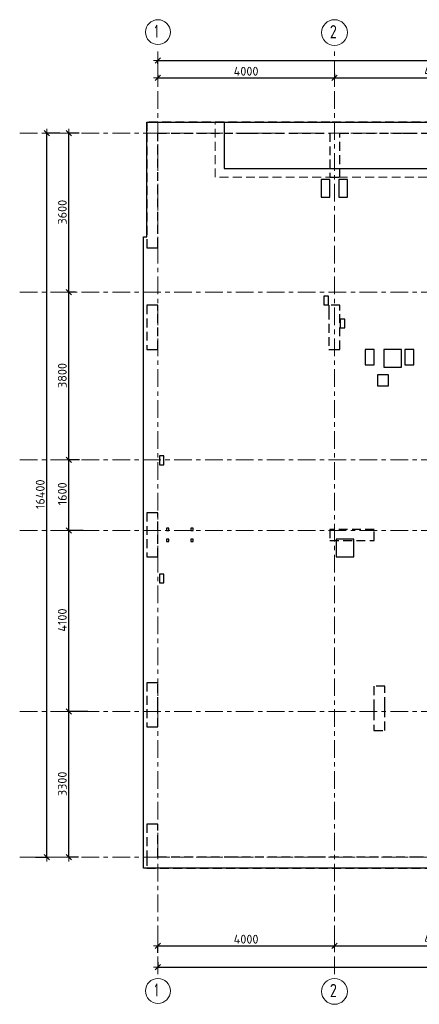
# Model space of a CAD drawing. Header units: metres. Extents: x -38 to 100, y -15 to 19.
# Tile 2 of 40: x -3 to 6, y -3 to 19. Entities that reach past the tile are written whole.
import ezdxf

# ---------------------------------------------------------------- set-up
doc = ezdxf.new("R2010")
doc.units = ezdxf.units.M
doc.header["$PDMODE"] = 65
for name, pattern in [('______11', [0.5, 0.4, -0.05, 0, -0.05]), ('______2', [0.27, 0.2, -0.07]), ('______5', [1.1, 0.8, -0.1, 0.1, -0.1])]:
    doc.linetypes.add(name, pattern=pattern)
for name, color, linetype, lineweight in [('XR$2$Осевая линия (1)', 7, '______5', 13), ('XR$2$Размерная линия (1)', 7, 'Continuous', 13), ('XR$3$Перекрытие (1)', 7, 'Continuous', 35), ('XR$3$Перекрытие (2)', 7, 'Continuous', 35), ('XR$5$Стена (1)', 7, 'Continuous', 35)]:
    doc.layers.add(name, color=color, linetype=linetype, lineweight=lineweight)
doc.styles.add('ISOCPEUR', font='txt')
doc.dimstyles.new('DIMSTYLE_2', dxfattribs={"dimtxt": 0.2, "dimasz": 0.2, "dimexe": 0, "dimexo": 0, "dimgap": 0.1, "dimtad": 2, "dimdec": 0, "dimlfac": 1000, "dimrnd": 5, "dimzin": 12, "dimdsep": 46, "dimtxsty": 'ISOCPEUR', "dimblk1": 'ALL_ML_STRICH', "dimblk2": 'ALL_ML_STRICH', "dimsah": 1, "dimcen": 0, "dimclrd": 7, "dimclre": 256, "dimclrt": 7, "dimadec": 0, "dimazin": 0, "dimtfac": 1, "dimtdec": 0, "dimtix": 1, "dimtmove": 2, "dimatfit": 3, "dimfxl": 0, "dimtzin": 0, "dimlwd": 0, "dimlwe": -3, "dimarcsym": 0})
doc.dimstyles.new('DIMSTYLE_3', dxfattribs={"dimtxt": 0.2, "dimasz": 0.2, "dimexe": 0, "dimexo": 0, "dimgap": 0.1, "dimtad": 2, "dimdec": 0, "dimlfac": 1000, "dimrnd": 5, "dimzin": 12, "dimdsep": 46, "dimtxsty": 'ISOCPEUR', "dimblk1": 'ALL_ML_STRICH', "dimblk2": 'ALL_ML_STRICH', "dimsah": 1, "dimcen": 0, "dimclrd": 7, "dimclre": 256, "dimclrt": 7, "dimadec": 0, "dimazin": 0, "dimtfac": 1, "dimtdec": 0, "dimtix": 1, "dimtmove": 2, "dimatfit": 3, "dimfxl": 0, "dimtzin": 0, "dimlwd": 0, "dimlwe": -3, "dimarcsym": 0})

# ---------------------------------------------------------------- blocks, each defined once
blk = doc.blocks.new('ALL_ML_STRICH')
at = {"color": 0, "linetype": 'ByBlock', "lineweight": -2}
for p, q in [((-1, 0), (0.5, 0)), ((-0.3, -0.3), (0.3, 0.3)), ((0, -0.5), (0, 0.5))]:
    blk.add_line(p, q, dxfattribs=at)
blk = doc.blocks.new('*D5')
at = {"layer": 'DEFPOINTS', "color": 7, "linetype": 'Continuous', "lineweight": 13, "transparency": 33554687}
for p in [(0.5, -2.009), (0.5, -2.152), (4.5, -2.043)]:
    blk.add_point(p, dxfattribs=at)
at = {"layer": 'XR$2$Размерная линия (1)', "color": 9, "linetype": 'Continuous', "lineweight": -2, "true_color": 0xc7c7c7, "transparency": 33554687}
for p, q in [((0.5, -2.172), (0.5, -2.009)), ((4.5, -2.063), (4.5, -2.009))]:
    blk.add_line(p, q, dxfattribs=at)
at = {"layer": 'XR$2$Размерная линия (1)', "color": 7, "linetype": 'Continuous', "lineweight": -2, "transparency": 33554687}
blk.add_line((0.5, -2.009), (4.5, -2.009), dxfattribs=at)
at = {"layer": 'XR$2$Размерная линия (1)', "color": 7, "linetype": 'Continuous', "lineweight": 13, "transparency": 33554687, "xscale": 0.2, "yscale": 0.2, "zscale": 0.2, "rotation": 180}
blk.add_blockref('ALL_ML_STRICH', (0.5, -2.009), dxfattribs=at)
at = {"layer": 'XR$2$Размерная линия (1)', "color": 7, "linetype": 'Continuous', "lineweight": 13, "transparency": 33554687, "xscale": 0.2, "yscale": 0.2, "zscale": 0.2}
blk.add_blockref('ALL_ML_STRICH', (4.5, -2.009), dxfattribs=at)
at = {"layer": 'XR$2$Размерная линия (1)', "color": 7, "linetype": 'Continuous', "lineweight": 13, "transparency": 33554687, "insert": (2.5, -1.859), "char_height": 0.2, "width": 0.8, "attachment_point": 5, "style": 'ISOCPEUR'}
blk.add_mtext('\\A1;{4000}', dxfattribs=at)
blk = doc.blocks.new('*D6')
at = {"layer": 'DEFPOINTS', "color": 7, "linetype": 'Continuous', "lineweight": 13, "transparency": 33554687}
for p in [(4.5, -2.009), (4.5, -2.043), (9.15, -2.043)]:
    blk.add_point(p, dxfattribs=at)
at = {"layer": 'XR$2$Размерная линия (1)', "color": 9, "linetype": 'Continuous', "lineweight": -2, "true_color": 0xc7c7c7, "transparency": 33554687}
for p, q in [((4.5, -2.063), (4.5, -2.009)), ((9.15, -2.063), (9.15, -2.009))]:
    blk.add_line(p, q, dxfattribs=at)
at = {"layer": 'XR$2$Размерная линия (1)', "color": 7, "linetype": 'Continuous', "lineweight": -2, "transparency": 33554687}
blk.add_line((4.5, -2.009), (9.15, -2.009), dxfattribs=at)
at = {"layer": 'XR$2$Размерная линия (1)', "color": 7, "linetype": 'Continuous', "lineweight": 13, "transparency": 33554687, "xscale": 0.2, "yscale": 0.2, "zscale": 0.2, "rotation": 180}
blk.add_blockref('ALL_ML_STRICH', (4.5, -2.009), dxfattribs=at)
at = {"layer": 'XR$2$Размерная линия (1)', "color": 7, "linetype": 'Continuous', "lineweight": 13, "transparency": 33554687, "xscale": 0.2, "yscale": 0.2, "zscale": 0.2}
blk.add_blockref('ALL_ML_STRICH', (9.15, -2.009), dxfattribs=at)
at = {"layer": 'XR$2$Размерная линия (1)', "color": 7, "linetype": 'Continuous', "lineweight": 13, "transparency": 33554687, "insert": (6.825, -1.859), "char_height": 0.2, "width": 0.8, "attachment_point": 5, "style": 'ISOCPEUR'}
blk.add_mtext('\\A1;{4650}', dxfattribs=at)
blk = doc.blocks.new('*D18')
at = {"layer": 'DEFPOINTS', "color": 7, "linetype": 'Continuous', "lineweight": 13, "transparency": 33554687}
for p in [(0.5, -2.363), (61.6, -2.4), (0.5, -2.49)]:
    blk.add_point(p, dxfattribs=at)
at = {"layer": 'XR$2$Размерная линия (1)', "color": 9, "linetype": 'Continuous', "lineweight": -2, "true_color": 0xc7c7c7, "transparency": 33554687}
for p, q in [((0.5, -2.383), (0.5, -2.49)), ((61.6, -2.42), (61.6, -2.49))]:
    blk.add_line(p, q, dxfattribs=at)
at = {"layer": 'XR$2$Размерная линия (1)', "color": 7, "linetype": 'Continuous', "lineweight": -2, "transparency": 33554687}
blk.add_line((0.5, -2.49), (61.6, -2.49), dxfattribs=at)
at = {"layer": 'XR$2$Размерная линия (1)', "color": 7, "linetype": 'Continuous', "lineweight": 13, "transparency": 33554687, "xscale": 0.2, "yscale": 0.2, "zscale": 0.2, "rotation": 180}
blk.add_blockref('ALL_ML_STRICH', (0.5, -2.49), dxfattribs=at)
at = {"layer": 'XR$2$Размерная линия (1)', "color": 7, "linetype": 'Continuous', "lineweight": 13, "transparency": 33554687, "xscale": 0.2, "yscale": 0.2, "zscale": 0.2}
blk.add_blockref('ALL_ML_STRICH', (61.6, -2.49), dxfattribs=at)
at = {"layer": 'XR$2$Размерная линия (1)', "color": 7, "linetype": 'Continuous', "lineweight": 13, "transparency": 33554687, "insert": (31.1, -2.34), "char_height": 0.2, "width": 1, "attachment_point": 5, "style": 'ISOCPEUR'}
blk.add_mtext('\\A1;{61100}', dxfattribs=at)
blk = doc.blocks.new('*D19')
at = {"layer": 'DEFPOINTS', "color": 7, "linetype": 'Continuous', "lineweight": 13, "transparency": 33554687}
for p in [(0.5, 18.043), (0.5, 17.947), (61.6, 17.12)]:
    blk.add_point(p, dxfattribs=at)
at = {"layer": 'XR$2$Размерная линия (1)', "color": 9, "linetype": 'Continuous', "lineweight": -2, "true_color": 0xc7c7c7, "transparency": 33554687}
for p, q in [((0.5, 17.967), (0.5, 18.043)), ((61.6, 17.14), (61.6, 18.043))]:
    blk.add_line(p, q, dxfattribs=at)
at = {"layer": 'XR$2$Размерная линия (1)', "color": 7, "linetype": 'Continuous', "lineweight": -2, "transparency": 33554687}
blk.add_line((0.5, 18.043), (61.6, 18.043), dxfattribs=at)
at = {"layer": 'XR$2$Размерная линия (1)', "color": 7, "linetype": 'Continuous', "lineweight": 13, "transparency": 33554687, "xscale": 0.2, "yscale": 0.2, "zscale": 0.2, "rotation": 180}
blk.add_blockref('ALL_ML_STRICH', (0.5, 18.043), dxfattribs=at)
at = {"layer": 'XR$2$Размерная линия (1)', "color": 7, "linetype": 'Continuous', "lineweight": 13, "transparency": 33554687, "xscale": 0.2, "yscale": 0.2, "zscale": 0.2}
blk.add_blockref('ALL_ML_STRICH', (61.6, 18.043), dxfattribs=at)
at = {"layer": 'XR$2$Размерная линия (1)', "color": 7, "linetype": 'Continuous', "lineweight": 13, "transparency": 33554687, "insert": (31.1, 18.193), "char_height": 0.2, "width": 1, "attachment_point": 5, "style": 'ISOCPEUR'}
blk.add_mtext('\\A1;{61100}', dxfattribs=at)
blk = doc.blocks.new('*D20')
at = {"layer": 'DEFPOINTS', "color": 7, "linetype": 'Continuous', "lineweight": 13, "transparency": 33554687}
for p in [(0.5, 17.74), (0.5, 17.653), (4.5, 17.761)]:
    blk.add_point(p, dxfattribs=at)
at = {"layer": 'XR$2$Размерная линия (1)', "color": 9, "linetype": 'Continuous', "lineweight": -2, "true_color": 0xc7c7c7, "transparency": 33554687}
for p, q in [((0.5, 17.72), (0.5, 17.653)), ((4.5, 17.741), (4.5, 17.653))]:
    blk.add_line(p, q, dxfattribs=at)
at = {"layer": 'XR$2$Размерная линия (1)', "color": 7, "linetype": 'Continuous', "lineweight": -2, "transparency": 33554687}
blk.add_line((0.5, 17.653), (4.5, 17.653), dxfattribs=at)
at = {"layer": 'XR$2$Размерная линия (1)', "color": 7, "linetype": 'Continuous', "lineweight": 13, "transparency": 33554687, "xscale": 0.2, "yscale": 0.2, "zscale": 0.2, "rotation": 180}
blk.add_blockref('ALL_ML_STRICH', (0.5, 17.653), dxfattribs=at)
at = {"layer": 'XR$2$Размерная линия (1)', "color": 7, "linetype": 'Continuous', "lineweight": 13, "transparency": 33554687, "xscale": 0.2, "yscale": 0.2, "zscale": 0.2}
blk.add_blockref('ALL_ML_STRICH', (4.5, 17.653), dxfattribs=at)
at = {"layer": 'XR$2$Размерная линия (1)', "color": 7, "linetype": 'Continuous', "lineweight": 13, "transparency": 33554687, "insert": (2.5, 17.803), "char_height": 0.2, "width": 0.8, "attachment_point": 5, "style": 'ISOCPEUR'}
blk.add_mtext('\\A1;{4000}', dxfattribs=at)
blk = doc.blocks.new('*D21')
at = {"layer": 'DEFPOINTS', "color": 7, "linetype": 'Continuous', "lineweight": 13, "transparency": 33554687}
for p in [(4.5, 17.761), (4.5, 17.653), (9.15, 17.696)]:
    blk.add_point(p, dxfattribs=at)
at = {"layer": 'XR$2$Размерная линия (1)', "color": 9, "linetype": 'Continuous', "lineweight": -2, "true_color": 0xc7c7c7, "transparency": 33554687}
for p, q in [((4.5, 17.741), (4.5, 17.653)), ((9.15, 17.676), (9.15, 17.653))]:
    blk.add_line(p, q, dxfattribs=at)
at = {"layer": 'XR$2$Размерная линия (1)', "color": 7, "linetype": 'Continuous', "lineweight": -2, "transparency": 33554687}
blk.add_line((4.5, 17.653), (9.15, 17.653), dxfattribs=at)
at = {"layer": 'XR$2$Размерная линия (1)', "color": 7, "linetype": 'Continuous', "lineweight": 13, "transparency": 33554687, "xscale": 0.2, "yscale": 0.2, "zscale": 0.2, "rotation": 180}
blk.add_blockref('ALL_ML_STRICH', (4.5, 17.653), dxfattribs=at)
at = {"layer": 'XR$2$Размерная линия (1)', "color": 7, "linetype": 'Continuous', "lineweight": 13, "transparency": 33554687, "xscale": 0.2, "yscale": 0.2, "zscale": 0.2}
blk.add_blockref('ALL_ML_STRICH', (9.15, 17.653), dxfattribs=at)
at = {"layer": 'XR$2$Размерная линия (1)', "color": 7, "linetype": 'Continuous', "lineweight": 13, "transparency": 33554687, "insert": (6.825, 17.803), "char_height": 0.2, "width": 0.8, "attachment_point": 5, "style": 'ISOCPEUR'}
blk.add_mtext('\\A1;{4650}', dxfattribs=at)
blk = doc.blocks.new('*D33')
at = {"layer": 'DEFPOINTS', "color": 7, "linetype": 'Continuous', "lineweight": 13, "transparency": 33554687}
for p in [(-1.699, 16.4), (-2.294, 0), (-2.015, 0)]:
    blk.add_point(p, dxfattribs=at)
at = {"layer": 'XR$2$Размерная линия (1)', "color": 9, "linetype": 'Continuous', "lineweight": -2, "true_color": 0xc7c7c7, "transparency": 33554687}
for p, q in [((-1.719, 16.4), (-2.015, 16.4)), ((-2.274, 0), (-2.015, 0))]:
    blk.add_line(p, q, dxfattribs=at)
at = {"layer": 'XR$2$Размерная линия (1)', "color": 7, "linetype": 'Continuous', "lineweight": -2, "transparency": 33554687}
blk.add_line((-2.015, 0), (-2.015, 16.4), dxfattribs=at)
at = {"layer": 'XR$2$Размерная линия (1)', "color": 7, "linetype": 'Continuous', "lineweight": 13, "transparency": 33554687, "xscale": 0.2, "yscale": 0.2, "zscale": 0.2}
for p, rotation in [((-2.015, 16.4), 90), ((-2.015, 0), 270)]:
    blk.add_blockref('ALL_ML_STRICH', p, dxfattribs=dict(at, rotation=rotation))
at = {"layer": 'XR$2$Размерная линия (1)', "color": 7, "linetype": 'Continuous', "lineweight": 13, "transparency": 33554687, "insert": (-2.165, 8.22), "char_height": 0.2, "width": 1, "attachment_point": 5, "rotation": 90, "style": 'ISOCPEUR'}
blk.add_mtext('\\A1;{16400}', dxfattribs=at)
blk = doc.blocks.new('*D34')
at = {"layer": 'DEFPOINTS', "color": 7, "linetype": 'Continuous', "lineweight": 13, "transparency": 33554687}
for p in [(-1.064, 3.3), (-1.515, 0), (-1.28, 0)]:
    blk.add_point(p, dxfattribs=at)
at = {"layer": 'XR$2$Размерная линия (1)', "color": 9, "linetype": 'Continuous', "lineweight": -2, "true_color": 0xc7c7c7, "transparency": 33554687}
for p, q in [((-1.084, 3.3), (-1.515, 3.3)), ((-1.3, 0), (-1.515, 0))]:
    blk.add_line(p, q, dxfattribs=at)
at = {"layer": 'XR$2$Размерная линия (1)', "color": 7, "linetype": 'Continuous', "lineweight": -2, "transparency": 33554687}
blk.add_line((-1.515, 0), (-1.515, 3.3), dxfattribs=at)
at = {"layer": 'XR$2$Размерная линия (1)', "color": 7, "linetype": 'Continuous', "lineweight": 13, "transparency": 33554687, "xscale": 0.2, "yscale": 0.2, "zscale": 0.2}
for p, rotation in [((-1.515, 3.3), 90), ((-1.515, 0), 270)]:
    blk.add_blockref('ALL_ML_STRICH', p, dxfattribs=dict(at, rotation=rotation))
at = {"layer": 'XR$2$Размерная линия (1)', "color": 7, "linetype": 'Continuous', "lineweight": 13, "transparency": 33554687, "insert": (-1.665, 1.66), "char_height": 0.2, "width": 0.8, "attachment_point": 5, "rotation": 90, "style": 'ISOCPEUR'}
blk.add_mtext('\\A1;{3300}', dxfattribs=at)
blk = doc.blocks.new('*D35')
at = {"layer": 'DEFPOINTS', "color": 7, "linetype": 'Continuous', "lineweight": 13, "transparency": 33554687}
for p in [(-1.172, 7.4), (-1.515, 3.3), (-1.064, 3.3)]:
    blk.add_point(p, dxfattribs=at)
at = {"layer": 'XR$2$Размерная линия (1)', "color": 9, "linetype": 'Continuous', "lineweight": -2, "true_color": 0xc7c7c7, "transparency": 33554687}
for p, q in [((-1.192, 7.4), (-1.515, 7.4)), ((-1.084, 3.3), (-1.515, 3.3))]:
    blk.add_line(p, q, dxfattribs=at)
at = {"layer": 'XR$2$Размерная линия (1)', "color": 7, "linetype": 'Continuous', "lineweight": -2, "transparency": 33554687}
blk.add_line((-1.515, 3.3), (-1.515, 7.4), dxfattribs=at)
at = {"layer": 'XR$2$Размерная линия (1)', "color": 7, "linetype": 'Continuous', "lineweight": 13, "transparency": 33554687, "xscale": 0.2, "yscale": 0.2, "zscale": 0.2}
for p, rotation in [((-1.515, 7.4), 90), ((-1.515, 3.3), 270)]:
    blk.add_blockref('ALL_ML_STRICH', p, dxfattribs=dict(at, rotation=rotation))
at = {"layer": 'XR$2$Размерная линия (1)', "color": 7, "linetype": 'Continuous', "lineweight": 13, "transparency": 33554687, "insert": (-1.665, 5.37), "char_height": 0.2, "width": 0.8, "attachment_point": 5, "rotation": 90, "style": 'ISOCPEUR'}
blk.add_mtext('\\A1;{4100}', dxfattribs=at)
blk = doc.blocks.new('*D36')
at = {"layer": 'DEFPOINTS', "color": 7, "linetype": 'Continuous', "lineweight": 13, "transparency": 33554687}
for p in [(-1.253, 9), (-1.515, 7.4), (-1.172, 7.4)]:
    blk.add_point(p, dxfattribs=at)
at = {"layer": 'XR$2$Размерная линия (1)', "color": 9, "linetype": 'Continuous', "lineweight": -2, "true_color": 0xc7c7c7, "transparency": 33554687}
for p, q in [((-1.273, 9), (-1.515, 9)), ((-1.192, 7.4), (-1.515, 7.4))]:
    blk.add_line(p, q, dxfattribs=at)
at = {"layer": 'XR$2$Размерная линия (1)', "color": 7, "linetype": 'Continuous', "lineweight": -2, "transparency": 33554687}
blk.add_line((-1.515, 7.4), (-1.515, 9), dxfattribs=at)
at = {"layer": 'XR$2$Размерная линия (1)', "color": 7, "linetype": 'Continuous', "lineweight": 13, "transparency": 33554687, "xscale": 0.2, "yscale": 0.2, "zscale": 0.2}
for p, rotation in [((-1.515, 9), 90), ((-1.515, 7.4), 270)]:
    blk.add_blockref('ALL_ML_STRICH', p, dxfattribs=dict(at, rotation=rotation))
at = {"layer": 'XR$2$Размерная линия (1)', "color": 7, "linetype": 'Continuous', "lineweight": 13, "transparency": 33554687, "insert": (-1.665, 8.23), "char_height": 0.2, "width": 0.8, "attachment_point": 5, "rotation": 90, "style": 'ISOCPEUR'}
blk.add_mtext('\\A1;{1600}', dxfattribs=at)
blk = doc.blocks.new('*D37')
at = {"layer": 'DEFPOINTS', "color": 7, "linetype": 'Continuous', "lineweight": 13, "transparency": 33554687}
for p in [(-1.347, 12.8), (-1.515, 9), (-1.253, 9)]:
    blk.add_point(p, dxfattribs=at)
at = {"layer": 'XR$2$Размерная линия (1)', "color": 9, "linetype": 'Continuous', "lineweight": -2, "true_color": 0xc7c7c7, "transparency": 33554687}
for p, q in [((-1.367, 12.8), (-1.515, 12.8)), ((-1.273, 9), (-1.515, 9))]:
    blk.add_line(p, q, dxfattribs=at)
at = {"layer": 'XR$2$Размерная линия (1)', "color": 7, "linetype": 'Continuous', "lineweight": -2, "transparency": 33554687}
blk.add_line((-1.515, 9), (-1.515, 12.8), dxfattribs=at)
at = {"layer": 'XR$2$Размерная линия (1)', "color": 7, "linetype": 'Continuous', "lineweight": 13, "transparency": 33554687, "xscale": 0.2, "yscale": 0.2, "zscale": 0.2}
for p, rotation in [((-1.515, 12.8), 90), ((-1.515, 9), 270)]:
    blk.add_blockref('ALL_ML_STRICH', p, dxfattribs=dict(at, rotation=rotation))
at = {"layer": 'XR$2$Размерная линия (1)', "color": 7, "linetype": 'Continuous', "lineweight": 13, "transparency": 33554687, "insert": (-1.665, 10.91), "char_height": 0.2, "width": 0.8, "attachment_point": 5, "rotation": 90, "style": 'ISOCPEUR'}
blk.add_mtext('\\A1;{3800}', dxfattribs=at)
blk = doc.blocks.new('*D38')
at = {"layer": 'DEFPOINTS', "color": 7, "linetype": 'Continuous', "lineweight": 13, "transparency": 33554687}
for p in [(-1.26, 16.4), (-1.515, 12.8), (-1.347, 12.8)]:
    blk.add_point(p, dxfattribs=at)
at = {"layer": 'XR$2$Размерная линия (1)', "color": 9, "linetype": 'Continuous', "lineweight": -2, "true_color": 0xc7c7c7, "transparency": 33554687}
for p, q in [((-1.28, 16.4), (-1.515, 16.4)), ((-1.367, 12.8), (-1.515, 12.8))]:
    blk.add_line(p, q, dxfattribs=at)
at = {"layer": 'XR$2$Размерная линия (1)', "color": 7, "linetype": 'Continuous', "lineweight": -2, "transparency": 33554687}
blk.add_line((-1.515, 12.8), (-1.515, 16.4), dxfattribs=at)
at = {"layer": 'XR$2$Размерная линия (1)', "color": 7, "linetype": 'Continuous', "lineweight": 13, "transparency": 33554687, "xscale": 0.2, "yscale": 0.2, "zscale": 0.2}
for p, rotation in [((-1.515, 16.4), 90), ((-1.515, 12.8), 270)]:
    blk.add_blockref('ALL_ML_STRICH', p, dxfattribs=dict(at, rotation=rotation))
at = {"layer": 'XR$2$Размерная линия (1)', "color": 7, "linetype": 'Continuous', "lineweight": 13, "transparency": 33554687, "insert": (-1.665, 14.61), "char_height": 0.2, "width": 0.8, "attachment_point": 5, "rotation": 90, "style": 'ISOCPEUR'}
blk.add_mtext('\\A1;{3600}', dxfattribs=at)

msp = doc.modelspace()

# ---------------------------------------------------------------- linework, layer by layer
at = {"layer": 'XR$2$Осевая линия (1)', "color": 253, "linetype": '______11', "lineweight": 13, "true_color": 0xa0a0a0, "transparency": 33554687}
for p, q in [((0.5, -2.65), (0.5, 18.35)), ((4.5, -2.65), (4.5, 18.35)), ((-2.63, 16.4), (62.6, 16.4)), ((-2.63, 12.8), (62.6, 12.8)), ((-2.63, 9), (62.6, 9)), ((-2.63, 7.4), (62.6, 7.4)), ((-2.63, 3.3), (62.6, 3.3)), ((-2.63, 0), (62.6, 0))]:
    msp.add_line(p, q, dxfattribs=at)
at = {"layer": 'XR$2$Осевая линия (1)', "color": 7, "linetype": 'Continuous', "lineweight": 13, "transparency": 33554687}
for centre, radius in [((0.5019, 18.6886), 0.2819), ((4.5024, 18.6781), 0.2924), ((0.5019, -3.0314), 0.2819), ((4.5024, -3.0419), 0.2924)]:
    msp.add_circle(centre, radius, dxfattribs=at)
at = {"layer": 'XR$3$Перекрытие (1)', "color": 7, "linetype": 'Continuous', "lineweight": 25, "transparency": 33554687}
for p, q in [((0.25, 14.05), (0.25, 16.65)), ((0.25, 16.65), (2, 16.65)), ((2, 16.65), (2, 15.6)), ((2, 15.6), (7, 15.6)), ((4.2, 15.35), (4.2, 14.95)), ((4.4, 15.35), (4.2, 15.35)), ((4.4, 14.95), (4.4, 15.35)), ((4.6, 15.35), (4.6, 14.95)), ((4.8, 15.35), (4.6, 15.35)), ((4.8, 14.95), (4.8, 15.35)), ((4.2, 14.95), (4.4, 14.95)), ((4.6, 14.95), (4.8, 14.95)), ((0.175, -0.25), (0.175, 14.05)), ((0.175, 14.05), (0.25, 14.05)), ((4.265, 12.71), (4.265, 12.51)), ((4.365, 12.71), (4.265, 12.71)), ((4.265, 12.51), (4.365, 12.51)), ((4.365, 12.51), (4.365, 12.71)), ((4.635, 12.19), (4.635, 11.99)), ((4.735, 12.19), (4.635, 12.19)), ((4.735, 11.99), (4.735, 12.19)), ((4.635, 11.99), (4.735, 11.99)), ((5.2, 11.5), (5.2, 11.15)), ((5.4, 11.5), (5.2, 11.5)), ((5.4, 11.15), (5.4, 11.5)), ((5.62, 11.5), (5.62, 11.1)), ((6.02, 11.5), (5.62, 11.5)), ((6.02, 11.1), (6.02, 11.5)), ((6.1, 11.5), (6.1, 11.15)), ((6.3, 11.5), (6.1, 11.5)), ((6.3, 11.15), (6.3, 11.5)), ((5.2, 11.15), (5.4, 11.15)), ((5.62, 11.1), (6.02, 11.1)), ((6.1, 11.15), (6.3, 11.15)), ((5.48, 10.925), (5.48, 10.675)), ((5.73, 10.925), (5.48, 10.925)), ((5.73, 10.675), (5.73, 10.925)), ((5.48, 10.675), (5.73, 10.675)), ((0.535, 9.09), (0.535, 8.89)), ((0.635, 9.09), (0.535, 9.09)), ((0.635, 8.89), (0.635, 9.09)), ((0.535, 8.89), (0.635, 8.89)), ((0.7, 7.45), (0.7, 7.4)), ((0.75, 7.45), (0.7, 7.45)), ((0.7, 7.4), (0.75, 7.4)), ((0.75, 7.4), (0.75, 7.45)), ((1.25, 7.45), (1.25, 7.4)), ((1.3, 7.45), (1.25, 7.45)), ((1.25, 7.4), (1.3, 7.4)), ((1.3, 7.4), (1.3, 7.45)), ((0.7, 7.2), (0.7, 7.15)), ((0.75, 7.2), (0.7, 7.2)), ((0.7, 7.15), (0.75, 7.15)), ((0.75, 7.15), (0.75, 7.2)), ((1.25, 7.2), (1.25, 7.15)), ((1.3, 7.2), (1.25, 7.2)), ((1.25, 7.15), (1.3, 7.15)), ((1.3, 7.15), (1.3, 7.2)), ((4.54, 7.2), (4.54, 6.8)), ((4.94, 7.2), (4.54, 7.2)), ((4.94, 6.8), (4.94, 7.2)), ((4.54, 6.8), (4.94, 6.8)), ((0.535, 6.41), (0.535, 6.21)), ((0.635, 6.41), (0.535, 6.41)), ((0.635, 6.21), (0.635, 6.41)), ((0.535, 6.21), (0.635, 6.21)), ((6.65, -0.25), (0.175, -0.25))]:
    msp.add_line(p, q, dxfattribs=at)
at = {"layer": 'XR$3$Перекрытие (2)', "color": 7, "linetype": '______2', "lineweight": 18, "transparency": 33554687}
for p, q in [((1.8, 15.4), (1.8, 16.65)), ((7.2, 15.4), (1.8, 15.4))]:
    msp.add_line(p, q, dxfattribs=at)
at = {"layer": 'XR$3$Перекрытие (2)', "color": 7, "linetype": 'Continuous', "lineweight": 25, "transparency": 33554687}
msp.add_line((2, 16.65), (7, 16.65), dxfattribs=at)
at = {"layer": 'XR$5$Стена (1)', "color": 253, "linetype": '______2', "lineweight": -3, "true_color": 0xa0a0a0, "transparency": 33554687}
for p, q in [((4.4, 16.65), (0.25, 16.65)), ((0.25, 16.65), (0.25, 16.4)), ((7.65, 16.65), (4.4, 16.65)), ((0.25, 16.4), (0.25, 13.8)), ((0.5, 13.82), (0.5, 16.4)), ((0.5, 16.4), (2.45, 16.4)), ((2.45, 16.4), (2.57, 16.4)), ((2.57, 16.4), (4.4, 16.4)), ((4.4, 16.4), (4.4, 15.4)), ((4.625, 15.4), (4.625, 16.4)), ((4.625, 16.4), (6.055, 16.4)), ((6.055, 16.4), (6.175, 16.4)), ((6.175, 16.4), (7.83, 16.4)), ((4.4, 15.4), (4.52, 15.4)), ((4.4, 15.4), (4.625, 15.4)), ((0.25, 13.8), (0.37, 13.8)), ((0.37, 13.8), (0.5, 13.8)), ((0.5, 13.8), (0.5, 13.82)), ((0.37, 12.5), (0.25, 12.5)), ((0.25, 12.5), (0.25, 11.5)), ((0.5, 12.5), (0.37, 12.5)), ((0.5, 12.38), (0.5, 12.5)), ((4.375, 12.5), (4.375, 12.38)), ((4.625, 12.5), (4.375, 12.5)), ((4.625, 12.38), (4.625, 12.5)), ((0.5, 11.5), (0.5, 12.38)), ((4.375, 12.38), (4.375, 11.5)), ((4.625, 11.5), (4.625, 12.38)), ((0.25, 11.5), (0.37, 11.5)), ((0.37, 11.5), (0.5, 11.5)), ((4.375, 11.5), (4.625, 11.5)), ((4.505, 11.5), (4.625, 11.5)), ((0.37, 7.7999), (0.25, 7.7999)), ((0.25, 7.7999), (0.25, 6.7999)), ((0.5, 7.7999), (0.37, 7.7999)), ((0.5, 6.7999), (0.5, 7.7999)), ((5.4, 7.425), (4.4, 7.425)), ((4.4, 7.425), (4.4, 7.175)), ((5.4, 7.175), (5.4, 7.425)), ((4.4, 7.175), (5.4, 7.175)), ((0.25, 6.7999), (0.37, 6.7999)), ((0.37, 6.7999), (0.5, 6.7999)), ((0.37, 3.95), (0.25, 3.95)), ((0.25, 3.95), (0.25, 2.95)), ((0.5, 3.95), (0.37, 3.95)), ((0.5, 3.42), (0.5, 3.95)), ((5.645, 3.87), (5.395, 3.87)), ((5.395, 3.87), (5.395, 3.42)), ((5.645, 3.42), (5.645, 3.87)), ((0.5, 3.3), (0.5, 3.42)), ((5.395, 3.42), (5.395, 3.3)), ((5.645, 3.3), (5.645, 3.42)), ((0.5, 2.95), (0.5, 3.3)), ((5.395, 3.3), (5.395, 2.87)), ((5.645, 2.87), (5.645, 3.3)), ((0.25, 2.95), (0.37, 2.95)), ((0.37, 2.95), (0.5, 2.95)), ((5.395, 2.87), (5.645, 2.87)), ((0.37, 0.75), (0.25, 0.75)), ((0.25, 0.75), (0.25, 0)), ((0.5, 0.75), (0.37, 0.75)), ((0.5, 0), (0.5, 0.75)), ((0.25, 0), (0.25, -0.25)), ((2.2, 0), (0.5, 0)), ((2.32, 0), (2.2, 0)), ((4.1, 0), (2.32, 0)), ((4.22, 0), (4.1, 0)), ((6.3998, 0), (4.22, 0)), ((6.5198, 0), (6.3998, 0)), ((0.25, -0.25), (9.05, -0.25))]:
    msp.add_line(p, q, dxfattribs=at)

# ---------------------------------------------------------------- texts
at = {"layer": 'XR$2$Осевая линия (1)', "color": 7, "linetype": 'Continuous', "lineweight": 13, "transparency": 33554687, "char_height": 0.3, "attachment_point": 7, "style": 'ISOCPEUR'}
for s, insert, width in [('\\W0.56;1', (0.4269, 18.5581), 0.233333), ('\\W0.78;2', (4.3974, 18.5476), 0.326407), ('\\W0.56;1', (0.4269, -3.1619), 0.233333), ('\\W0.78;2', (4.3974, -3.1724), 0.326407)]:
    msp.add_mtext(s, dxfattribs=dict(at, insert=insert, width=width))

# ---------------------------------------------------------------- dimensions: what is measured, and where the dimension line sits
at = {"layer": 'XR$2$Размерная линия (1)', "color": 7, "linetype": 'Continuous', "lineweight": 13, "transparency": 33554687}
for base, p1, p2, dimstyle, picture, middle in [((61.6, 18.0429), (0.5, 17.9668), (61.6, 17.1397), 'DIMSTYLE_3', '*D19', (31.1, 18.1929)), ((4.5, 17.6528), (0.5, 17.7195), (4.5, 17.7412), 'DIMSTYLE_3', '*D20', (2.5, 17.8028)), ((9.15, 17.6528), (4.5, 17.7412), (9.15, 17.6762), 'DIMSTYLE_3', '*D21', (6.825, 17.8028)), ((4.5, -2.009), (0.5, -2.1715), (4.5, -2.0632), 'DIMSTYLE_2', '*D5', (2.5, -1.859)), ((9.15, -2.009), (4.5, -2.0632), (9.15, -2.0632), 'DIMSTYLE_3', '*D6', (6.825, -1.859)), ((61.6, -2.4901), (0.5, -2.3833), (61.6, -2.4201), 'DIMSTYLE_3', '*D18', (31.1, -2.3401))]:
    dim = msp.add_linear_dim(base=base, p1=p1, p2=p2, dimstyle=dimstyle, override={"dimpost": '<>', "dimclrd": 7, "dimclre": 9, "dimclrt": 7, "dimlwd": 0, "dimlwe": 65533}, dxfattribs=at)
    dim.commit()
    dim.dimension.update_dxf_attribs({"geometry": picture, "text_midpoint": middle, "dimtype": 160})
for base, p1, p2, picture, middle in [((-2.0153, 16.4), (-2.2738, 0), (-1.7186, 16.4), '*D33', (-2.1653, 8.22)), ((-1.5153, 16.4), (-1.3672, 12.8), (-1.2805, 16.4), '*D38', (-1.6653, 14.61)), ((-1.5153, 12.8), (-1.2732, 9), (-1.3672, 12.8), '*D37', (-1.6653, 10.91)), ((-1.5153, 9), (-1.1919, 7.4), (-1.2732, 9), '*D36', (-1.6653, 8.23)), ((-1.5153, 7.4), (-1.0835, 3.3), (-1.1919, 7.4), '*D35', (-1.6653, 5.37)), ((-1.5153, 3.3), (-1.3003, 0), (-1.0835, 3.3), '*D34', (-1.6653, 1.66))]:
    dim = msp.add_linear_dim(base=base, p1=p1, p2=p2, angle=90, dimstyle='DIMSTYLE_3', override={"dimpost": '<>', "dimclrd": 7, "dimclre": 9, "dimclrt": 7, "dimlwd": 0, "dimlwe": 65533}, dxfattribs=at)
    dim.commit()
    dim.dimension.update_dxf_attribs({"geometry": picture, "text_midpoint": middle, "dimtype": 160})

doc.saveas('drawing.dxf')
